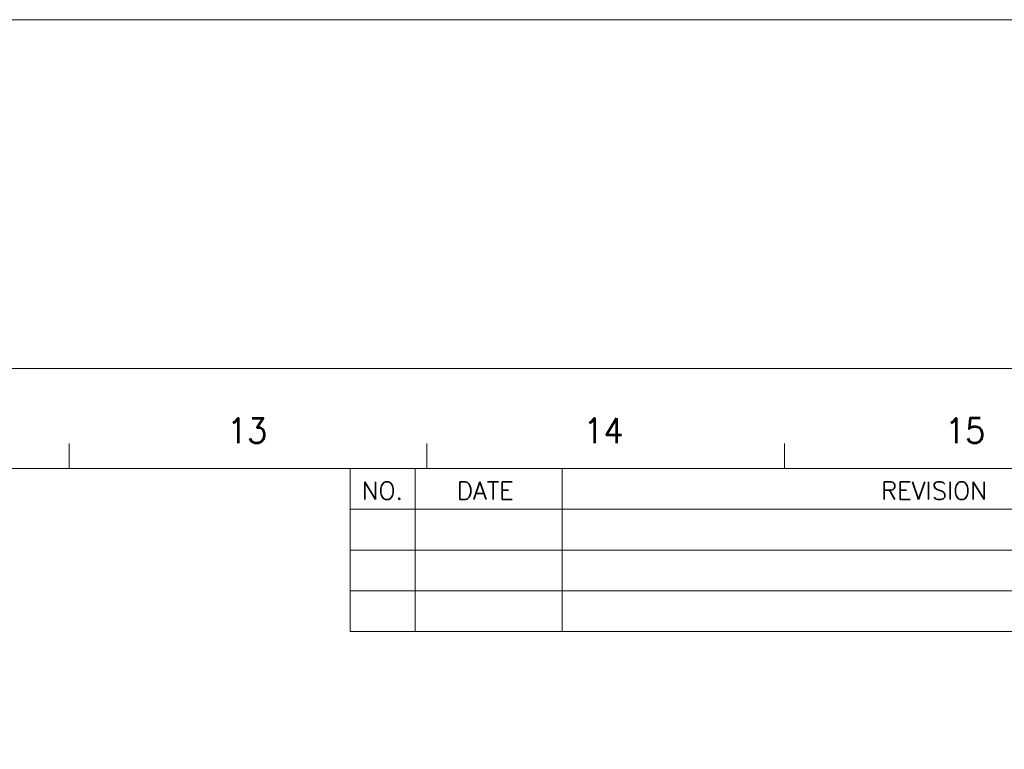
# Model space of a CAD drawing. Header units: millimetres. Extents: x 4065 to 8083, y -652 to 5416.
# Tile 179 of 256: x 5751 to 6113, y 3698 to 3967. Entities that reach past the tile are written whole.
import ezdxf
from ezdxf.enums import TextEntityAlignment as Align

# ---------------------------------------------------------------- set-up
doc = ezdxf.new("R2010")
doc.units = ezdxf.units.MM
doc.header["$LTSCALE"] = 0.8
doc.layers.get('0').update_dxf_attribs({"linetype": 'CONTINUOUS', "lineweight": 0})
doc.layers.add('2', color=3, linetype='CONTINUOUS', lineweight=0)
doc.styles.add('S', font='SIMPLEX')
doc.styles.get("Standard").update_dxf_attribs({"font": 'romans.shx', "width": 0.8, "oblique": 5, "bigfont": 'whgtxt.shx'})

msp = doc.modelspace()

# ---------------------------------------------------------------- linework, layer by layer
for p, q in [((4144.145, 3838.436), (6332.286, 3838.436)), ((5769.148, 3801.629), (5769.148, 3810.831)), ((5900.73, 3801.629), (5900.73, 3810.831)), ((6032.313, 3801.629), (6032.313, 3810.831)), ((4190.153, 3801.629), (6295.479, 3801.629)), ((5872.479, 3741.629), (5872.479, 3801.629)), ((5896.479, 3741.629), (5896.479, 3801.629)), ((5950.479, 3741.629), (5950.479, 3801.629)), ((5872.479, 3786.629), (6295.479, 3786.629)), ((5872.479, 3771.629), (6295.479, 3771.629)), ((5872.479, 3756.629), (6295.479, 3756.629)), ((5872.479, 3741.629), (6295.479, 3741.629))]:
    msp.add_line(p, q)
at = {"layer": '2'}
msp.add_lwpolyline([(4064.566, 3966.878), (6425.81, 3966.878), (6425.81, 2120.48), (4064.566, 2120.48)], close=True, dxfattribs=at)

# ---------------------------------------------------------------- texts
at = {"width": 0.933333}
for s, p in [('13', (5834.602, 3815.612)), ('14', (5965.713, 3815.612)), ('15', (6098.841, 3815.612))]:
    msp.add_text(s, height=9.2016, dxfattribs=at).set_placement(p, align=Align.MIDDLE_CENTER)
at = {"style": 'S'}
for s, p in [('NO.', (5884.386, 3793.507)), ('DATE', (5922.261, 3793.507)), ('REVISION', (6087.335, 3793.507))]:
    msp.add_text(s, height=6.6, dxfattribs=at).set_placement(p, align=Align.MIDDLE)

doc.saveas('drawing.dxf')
